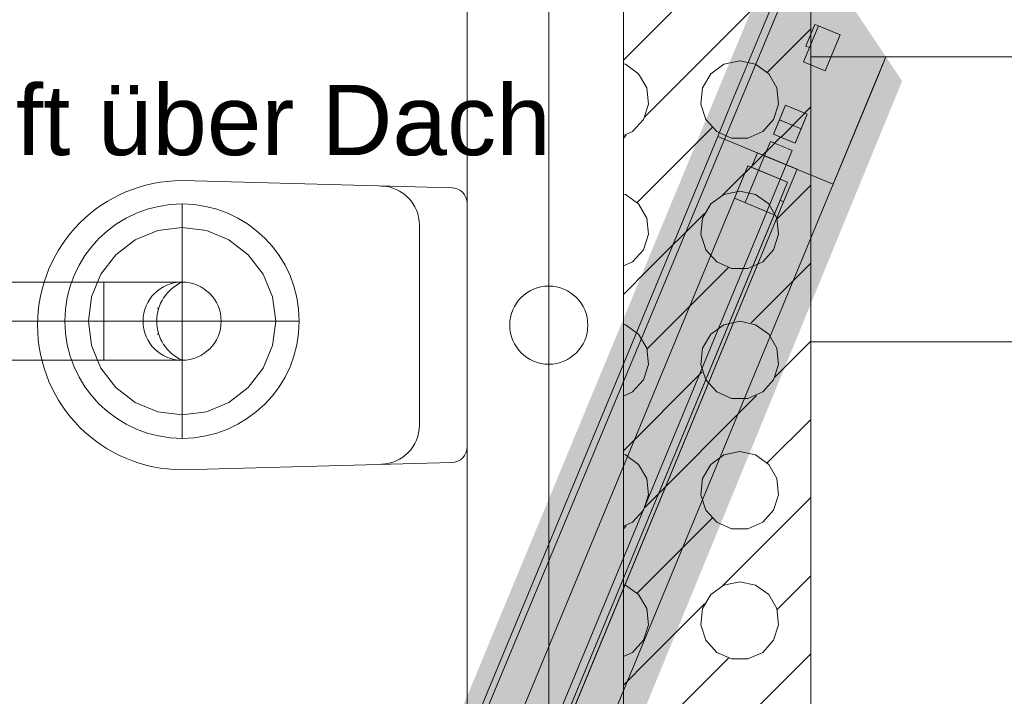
# Model space of a CAD drawing. Header units: metres. Extents: x -79 to 740, y -195 to 69.
# Tile 124 of 183: x 25.795 to 27.055, y 23.453 to 24.319. Entities that reach past the tile are written whole.
import ezdxf

# ---------------------------------------------------------------- set-up
doc = ezdxf.new("R2010")
doc.units = ezdxf.units.M
doc.header["$MEASUREMENT"] = 0
doc.linetypes.add('STRICHPUNKT2', pattern=[12.7, 6.35, -3.175, 0, -3.175])
doc.linetypes.add('Wipeout_Contour', pattern=[1, 0, -1])
for name, color, linetype in [('10 Fassade', 7, 'Continuous'), ('70 Entwässerung_Schmutzwasser', 7, 'Continuous'), ('70 Lüftung', 7, 'Continuous'), ('Abbruch_00 Linien_Kreise_Splines', 7, 'Continuous'), ('Abbruch_00 Schraffuren', 7, 'Continuous'), ('Neubau_00 Schraffuren', 7, 'Continuous'), ('Neubau_10 Wand innen', 7, 'Continuous'), ('Neubau_50 Möblierung', 7, 'Continuous'), ('Neubau_50 Sanitäreinrichtung', 7, 'Continuous')]:
    doc.layers.add(name, color=color, linetype=linetype)
doc.styles.add('ERSTELLTER_STIL_3', font='arial.ttf')
doc.linetypes.add('Abbruch 1', pattern='A,0,[1,995_ARC_240 MEN_GR_EG_2607011.Shx,S=0.001984,R=0,X=0,Y=0],-0.25,0', length=0.25)

# ---------------------------------------------------------------- blocks, each defined once
blk = doc.blocks.new('Garderobe 01 27[35]_1', base_point=(27.2077, 23.007))
at = {"layer": 'Neubau_50 Möblierung', "color": 8, "linetype": 'Continuous', "lineweight": 18}
for p, q in [((27.1877, 23.007), (27.1877, 23.907)), ((27.2077, 23.457), (27.1877, 23.457)), ((27.2077, 23.007), (27.1877, 23.007))]:
    blk.add_line(p, q, dxfattribs=at)
at = {"layer": 'Neubau_50 Möblierung', "color": 8, "linetype": 'Continuous', "lineweight": 18, "flags": 128}
blk.add_lwpolyline([(27.2077, 23.007), (27.2077, 23.907), (26.8077, 23.907), (26.8077, 23.007)], close=True, dxfattribs=at)
blk = doc.blocks.new('Wand WC 27_2')
at = {"layer": 'Neubau_50 Sanitäreinrichtung', "color": 7, "linetype": 'Continuous', "lineweight": 9}
blk.add_line((-0.1281, -0.0612), (0.1281, -0.0612), dxfattribs=at)
at = {"layer": 'Neubau_50 Sanitäreinrichtung', "color": 7, "linetype": 'Continuous', "lineweight": 9, "flags": 128}
blk.add_lwpolyline([(0.185, -0.365), (0.1757, -0.0196, 0.406228), (0.1559, 0), (-0.1559, 0, 0.406228), (-0.1757, -0.0196), (-0.185, -0.365, 1)], format="xyb", close=True, dxfattribs=at)
at = {"layer": 'Neubau_50 Sanitäreinrichtung', "color": 7, "linetype": 'Continuous', "lineweight": 9}
for centre, start, end in [((-0.1281, -0.1112), 89.9987, 178.4527), ((0.1281, -0.1112), 1.5473, 90.0013)]:
    blk.add_arc(centre, 0.05, start, end, dxfattribs=at)
blk = doc.blocks.new('*X629')
at = {"layer": 'Neubau_10 Wand innen', "color": 8, "linetype": 'Continuous', "lineweight": 9}
for p, q in [((26.5677, 24.2677), (26.6688, 24.3688)), ((26.5951, 24.1951), (26.7382, 24.3382)), ((26.752, 24.252), (26.8077, 24.3077)), ((26.7167, 24.2667), (26.6963, 24.2623)), ((26.737, 24.2623), (26.7167, 24.2667)), ((26.5703, 24.2623), (26.5677, 24.2629)), ((26.5872, 24.2501), (26.5703, 24.2623)), ((26.6963, 24.2623), (26.6795, 24.2501)), ((26.7538, 24.2501), (26.737, 24.2623)), ((26.5976, 24.2321), (26.5872, 24.2501)), ((26.6795, 24.2501), (26.6691, 24.2321)), ((26.7642, 24.2321), (26.7538, 24.2501)), ((26.5997, 24.2114), (26.5976, 24.2321)), ((26.6691, 24.2321), (26.6669, 24.2114)), ((26.7664, 24.2114), (26.7642, 24.2321)), ((26.5933, 24.1917), (26.5997, 24.2114)), ((26.6669, 24.2114), (26.6734, 24.1917)), ((26.6951, 24.0951), (26.8077, 24.2077)), ((26.76, 24.1917), (26.7664, 24.2114)), ((26.5794, 24.1762), (26.5933, 24.1917)), ((26.6734, 24.1917), (26.6873, 24.1762)), ((26.7461, 24.1762), (26.76, 24.1917)), ((26.5677, 24.171), (26.5794, 24.1762)), ((26.5854, 24.0854), (26.6813, 24.1813)), ((26.6873, 24.1762), (26.7063, 24.1678)), ((26.7271, 24.1678), (26.7461, 24.1762)), ((26.5677, 24.1677), (26.5715, 24.1715)), ((26.7063, 24.1678), (26.7271, 24.1678)), ((26.7645, 24.0645), (26.8077, 24.1077)), ((26.5703, 24.0957), (26.5677, 24.0962)), ((26.5872, 24.0835), (26.5703, 24.0957)), ((26.6963, 24.0957), (26.6795, 24.0835)), ((26.7167, 24.1), (26.6963, 24.0957)), ((26.737, 24.0957), (26.7167, 24.1)), ((26.7538, 24.0835), (26.737, 24.0957)), ((26.5976, 24.0655), (26.5872, 24.0835)), ((26.6795, 24.0835), (26.6691, 24.0655)), ((26.7642, 24.0655), (26.7538, 24.0835)), ((26.5997, 24.0448), (26.5976, 24.0655)), ((26.6, 24), (26.6715, 24.0715)), ((26.6691, 24.0655), (26.6669, 24.0448)), ((26.7664, 24.0448), (26.7642, 24.0655)), ((26.5933, 24.025), (26.5997, 24.0448)), ((26.6669, 24.0448), (26.6734, 24.025)), ((26.76, 24.025), (26.7664, 24.0448)), ((26.5794, 24.0095), (26.5933, 24.025)), ((26.6734, 24.025), (26.6873, 24.0095)), ((26.7461, 24.0095), (26.76, 24.025)), ((26.5677, 24.0043), (26.5794, 24.0095)), ((26.5677, 23.9677), (26.6, 24)), ((26.5978, 23.8978), (26.7, 24)), ((26.6873, 24.0095), (26.7063, 24.0011)), ((26.7, 24), (26.7022, 24.0022)), ((26.7063, 24.0011), (26.7271, 24.0011)), ((26.7271, 24.0011), (26.7461, 24.0095)), ((26.7312, 23.9312), (26.8, 24)), ((26.8, 24), (26.8077, 24.0077)), ((26.5703, 23.929), (26.5677, 23.9296)), ((26.5872, 23.9168), (26.5703, 23.929)), ((26.6963, 23.929), (26.6795, 23.9168)), ((26.7167, 23.9333), (26.6963, 23.929)), ((26.737, 23.929), (26.7167, 23.9333)), ((26.7538, 23.9168), (26.737, 23.929)), ((26.5976, 23.8988), (26.5872, 23.9168)), ((26.6795, 23.9168), (26.6691, 23.8988)), ((26.7642, 23.8988), (26.7538, 23.9168)), ((26.7618, 23.8618), (26.8077, 23.9077)), ((26.5997, 23.8781), (26.5976, 23.8988)), ((26.6691, 23.8988), (26.6669, 23.8781)), ((26.7664, 23.8781), (26.7642, 23.8988)), ((26.5933, 23.8583), (26.5997, 23.8781)), ((26.6669, 23.8781), (26.6734, 23.8583)), ((26.76, 23.8583), (26.7664, 23.8781)), ((26.5677, 23.7677), (26.6688, 23.8688)), ((26.5794, 23.8429), (26.5933, 23.8583)), ((26.6734, 23.8583), (26.6873, 23.8429)), ((26.7461, 23.8429), (26.76, 23.8583)), ((26.5677, 23.8377), (26.5794, 23.8429)), ((26.5951, 23.6951), (26.7382, 23.8382)), ((26.6873, 23.8429), (26.7063, 23.8344)), ((26.7271, 23.8344), (26.7461, 23.8429)), ((26.7063, 23.8344), (26.7271, 23.8344)), ((26.752, 23.752), (26.8077, 23.8077)), ((26.5703, 23.7623), (26.5677, 23.7629)), ((26.5872, 23.7501), (26.5703, 23.7623)), ((26.6963, 23.7623), (26.6795, 23.7501)), ((26.7167, 23.7667), (26.6963, 23.7623)), ((26.737, 23.7623), (26.7167, 23.7667)), ((26.7538, 23.7501), (26.737, 23.7623)), ((26.5976, 23.7321), (26.5872, 23.7501)), ((26.6795, 23.7501), (26.6691, 23.7321)), ((26.7642, 23.7321), (26.7538, 23.7501)), ((26.5997, 23.7114), (26.5976, 23.7321)), ((26.6691, 23.7321), (26.6669, 23.7114)), ((26.7664, 23.7114), (26.7642, 23.7321)), ((26.5933, 23.6917), (26.5997, 23.7114)), ((26.6669, 23.7114), (26.6734, 23.6917)), ((26.76, 23.6917), (26.7664, 23.7114)), ((26.6951, 23.5951), (26.8077, 23.7077)), ((26.5794, 23.6762), (26.5933, 23.6917)), ((26.6734, 23.6917), (26.6873, 23.6762)), ((26.7461, 23.6762), (26.76, 23.6917)), ((26.5677, 23.671), (26.5794, 23.6762)), ((26.5854, 23.5854), (26.6813, 23.6813)), ((26.6873, 23.6762), (26.7063, 23.6678)), ((26.7271, 23.6678), (26.7461, 23.6762)), ((26.5677, 23.6677), (26.5715, 23.6715)), ((26.7063, 23.6678), (26.7271, 23.6678)), ((26.7167, 23.6), (26.6963, 23.5957)), ((26.737, 23.5957), (26.7167, 23.6)), ((26.7645, 23.5645), (26.8077, 23.6077)), ((26.5703, 23.5957), (26.5677, 23.5962)), ((26.5872, 23.5835), (26.5703, 23.5957)), ((26.6963, 23.5957), (26.6795, 23.5835)), ((26.7538, 23.5835), (26.737, 23.5957)), ((26.5976, 23.5655), (26.5872, 23.5835)), ((26.6, 23.5), (26.6715, 23.5715)), ((26.6795, 23.5835), (26.6691, 23.5655)), ((26.7642, 23.5655), (26.7538, 23.5835)), ((26.5997, 23.5448), (26.5976, 23.5655)), ((26.6691, 23.5655), (26.6669, 23.5448)), ((26.7664, 23.5448), (26.7642, 23.5655)), ((26.5933, 23.525), (26.5997, 23.5448)), ((26.6669, 23.5448), (26.6734, 23.525)), ((26.76, 23.525), (26.7664, 23.5448)), ((26.5794, 23.5095), (26.5933, 23.525)), ((26.6734, 23.525), (26.6873, 23.5095)), ((26.7461, 23.5095), (26.76, 23.525)), ((26.5677, 23.5043), (26.5794, 23.5095)), ((26.6873, 23.5095), (26.7063, 23.5011)), ((26.7271, 23.5011), (26.7461, 23.5095)), ((26.5677, 23.4677), (26.6, 23.5)), ((26.5978, 23.3978), (26.7, 23.5)), ((26.7, 23.5), (26.7022, 23.5022)), ((26.7063, 23.5011), (26.7271, 23.5011)), ((26.7312, 23.4312), (26.8, 23.5)), ((26.8, 23.5), (26.8077, 23.5077))]:
    blk.add_line(p, q, dxfattribs=at)

msp = doc.modelspace()

# ---------------------------------------------------------------- linework, layer by layer
at = {"layer": '10 Fassade', "color": 7, "linetype": 'Continuous', "lineweight": 13}
for p, q in [((26.7459, 24.3086), (26.7076, 24.2162)), ((26.7459, 24.3086), (26.7076, 24.2162)), ((26.9038, 24.2719), (26.8937, 24.2474)), ((26.9304, 24.2719), (26.9038, 24.2719)), ((27.0304, 24.2719), (26.9304, 24.2719)), ((27.0304, 24.2719), (26.9304, 24.2719)), ((27.0804, 24.2719), (27.0304, 24.2719)), ((27.0804, 24.2719), (27.0304, 24.2719)), ((26.8937, 24.2474), (26.8554, 24.155)), ((26.8937, 24.2474), (26.8554, 24.155))]:
    msp.add_line(p, q, dxfattribs=at)
at = {"layer": '10 Fassade', "color": 7, "linetype": 'Continuous', "lineweight": 9}
for p, q in [((26.9038, 24.2719), (26.8937, 24.2474)), ((26.9304, 24.2719), (26.9038, 24.2719))]:
    msp.add_line(p, q, dxfattribs=at)
at = {"layer": '70 Lüftung', "color": 253, "linetype": 'STRICHPUNKT2', "lineweight": 18, "true_color": 0xaaaaaa}
for p, q in [((26.0028, 24.0835), (26.0028, 23.7835)), ((26.1528, 23.9335), (25.8528, 23.9335))]:
    msp.add_line(p, q, dxfattribs=at)
at = {"layer": '70 Lüftung', "color": 253, "linetype": 'Continuous', "lineweight": 18, "true_color": 0xaaaaaa}
for p, q in [((26.0028, 24.0535), (25.9717, 24.0494)), ((26.0339, 24.0494), (26.0028, 24.0535)), ((25.9717, 24.0494), (25.9428, 24.0374)), ((26.0628, 24.0374), (26.0339, 24.0494)), ((25.9428, 24.0374), (25.9179, 24.0183)), ((26.0876, 24.0183), (26.0628, 24.0374)), ((25.9179, 24.0183), (25.8989, 23.9935)), ((26.1067, 23.9935), (26.0876, 24.0183)), ((25.8989, 23.9935), (25.8869, 23.9645)), ((26.1187, 23.9645), (26.1067, 23.9935)), ((25.8869, 23.9645), (25.8828, 23.9335)), ((26.1228, 23.9335), (26.1187, 23.9645)), ((25.9707, 23.9501), (25.9729, 23.9501)), ((25.8828, 23.9335), (25.8869, 23.9024)), ((26.0028, 23.9335), (26.0028, 23.9335)), ((26.1187, 23.9024), (26.1228, 23.9335)), ((25.9707, 23.9168), (25.9729, 23.9168)), ((25.8869, 23.9024), (25.8989, 23.8735)), ((26.1067, 23.8735), (26.1187, 23.9024)), ((25.8989, 23.8735), (25.9179, 23.8486)), ((26.0876, 23.8486), (26.1067, 23.8735)), ((25.9179, 23.8486), (25.9428, 23.8295)), ((26.0628, 23.8295), (26.0876, 23.8486)), ((25.9428, 23.8295), (25.9717, 23.8175)), ((26.0339, 23.8175), (26.0628, 23.8295)), ((25.9717, 23.8175), (26.0028, 23.8135)), ((26.0028, 23.8135), (26.0339, 23.8175))]:
    msp.add_line(p, q, dxfattribs=at)
at = {"layer": '70 Lüftung', "color": 2, "linetype": 'Continuous', "lineweight": 18}
for p, q in [((25.9028, 23.9835), (25.5091, 23.9835)), ((25.9028, 23.8835), (25.9028, 23.9835)), ((25.9028, 23.9835), (25.9287, 23.9835)), ((25.9028, 23.9542), (25.9028, 23.9835)), ((25.9287, 23.9835), (25.9528, 23.9835)), ((25.9528, 23.9835), (25.9735, 23.9835)), ((25.9735, 23.9835), (25.9894, 23.9835)), ((25.9894, 23.9835), (25.9994, 23.9835)), ((25.9994, 23.9835), (26.0028, 23.9835)), ((25.9028, 23.9127), (25.9028, 23.9542)), ((25.9707, 23.9501), (25.9729, 23.9501)), ((25.9028, 23.8835), (25.9028, 23.9127)), ((25.9707, 23.9168), (25.9729, 23.9168)), ((25.5091, 23.8835), (25.9028, 23.8835)), ((25.9028, 23.8835), (25.9287, 23.8835)), ((25.9287, 23.8835), (25.9528, 23.8835)), ((25.9528, 23.8835), (25.9735, 23.8835)), ((25.9735, 23.8835), (25.9894, 23.8835)), ((25.9894, 23.8835), (25.9994, 23.8835)), ((25.9994, 23.8835), (26.0028, 23.8835))]:
    msp.add_line(p, q, dxfattribs=at)
at = {"layer": '70 Lüftung', "color": 2, "linetype": 'STRICHPUNKT2', "lineweight": 18}
for p, q in [((25.5091, 23.9335), (25.9028, 23.9335)), ((25.9028, 23.9335), (26.0028, 23.9335))]:
    msp.add_line(p, q, dxfattribs=at)
at = {"layer": '70 Lüftung', "color": 253, "linetype": 'Continuous', "lineweight": 18, "true_color": 0xaaaaaa}
for radius in [0.15, 0.05]:
    msp.add_circle((26.0028, 23.9335), radius, dxfattribs=at)
at = {"layer": '70 Lüftung', "color": 2, "linetype": 'Continuous', "lineweight": 18}
msp.add_circle((26.0028, 23.9335), 0.05, dxfattribs=at)
at = {"layer": '70 Lüftung', "color": 253, "linetype": 'Continuous', "lineweight": 18, "true_color": 0xaaaaaa}
msp.add_arc((26.025, 23.9335), 0.0547, 113.9523, 246.0477, dxfattribs=at)
at = {"layer": '70 Lüftung', "color": 2, "linetype": 'Continuous', "lineweight": 18}
msp.add_arc((26.025, 23.9335), 0.0547, 113.9523, 246.0477, dxfattribs=at)

# ---------------------------------------------------------------- wipeouts: each hides what was drawn before it
at = {"color": 254, "linetype": 'Wipeout_Contour', "lineweight": 0, "ltscale": 144.733581}
msp.add_wipeout([(26.7983, 24.2653), (26.826, 24.2538), (26.8451, 24.3), (26.8174, 24.3114)], dxfattribs=at).dxf.layer = '10 Fassade'
at = {"color": 254, "linetype": 'Wipeout_Contour', "lineweight": 0, "ltscale": 142.202096}
msp.add_wipeout([(26.3448, 23.1705), (26.7485, 24.1451), (26.6885, 24.17), (26.2847, 23.1953)], dxfattribs=at).dxf.layer = '10 Fassade'

# ---------------------------------------------------------------- next in the draw order: hatches: boundary and pattern name
at = {"layer": '10 Fassade', "linetype": 'Continuous', "lineweight": 0, "true_color": 0x000000}
msp.add_hatch(color=18, dxfattribs=at).paths.add_polyline_path([(26.8128, 24.3134), (26.8013, 24.2856), (26.8059, 24.2837), (26.8174, 24.3114)])

# ---------------------------------------------------------------- next in the draw order: linework, layer by layer
at = {"layer": '10 Fassade', "color": 7, "linetype": 'Continuous', "lineweight": 9}
for p, q in [((26.7969, 24.4319), (26.7459, 24.3086)), ((26.8128, 24.3134), (26.8013, 24.2856)), ((26.8174, 24.3114), (26.8059, 24.2837)), ((26.8128, 24.3134), (26.8174, 24.3114)), ((26.8174, 24.3114), (26.8451, 24.3)), ((26.8451, 24.3), (26.8336, 24.2722))]:
    msp.add_line(p, q, dxfattribs=at)
at = {"layer": '10 Fassade', "color": 7, "linetype": 'Continuous', "lineweight": 13}
for p, q in [((26.8059, 24.2837), (26.7983, 24.2653)), ((26.8013, 24.2856), (26.8059, 24.2837)), ((26.7983, 24.2653), (26.826, 24.2538)), ((26.8336, 24.2722), (26.826, 24.2538)), ((26.7076, 24.2162), (26.6885, 24.17))]:
    msp.add_line(p, q, dxfattribs=at)
at = {"layer": '10 Fassade', "color": 7, "linetype": 'Continuous', "lineweight": 9, "flags": 128}
msp.add_lwpolyline([(26.8451, 24.3), (26.8174, 24.3114), (26.7983, 24.2653), (26.826, 24.2538)], close=True, dxfattribs=at)

# ---------------------------------------------------------------- next in the draw order: wipeouts: each hides what was drawn before it
at = {"color": 254, "linetype": 'Wipeout_Contour', "lineweight": 0, "ltscale": 142.288195}
msp.add_wipeout([(26.3448, 23.1705), (26.3725, 23.159), (26.7762, 24.1337), (26.7485, 24.1451)], dxfattribs=at).dxf.layer = '10 Fassade'

# ---------------------------------------------------------------- next in the draw order: wipeouts: each hides what was drawn before it
at = {"color": 254, "linetype": 'Wipeout_Contour', "lineweight": 0, "ltscale": 144.733581}
msp.add_wipeout([(26.7983, 24.2653), (26.826, 24.2538), (26.8451, 24.3), (26.8174, 24.3114)], dxfattribs=at).dxf.layer = '10 Fassade'
at = {"color": 254, "linetype": 'Wipeout_Contour', "lineweight": 0, "ltscale": 142.367576}
msp.add_wipeout([(26.7762, 24.1337), (26.3725, 23.159), (26.4326, 23.1341), (26.8363, 24.1088)], dxfattribs=at).dxf.layer = '10 Fassade'

# ---------------------------------------------------------------- next in the draw order: hatches: boundary and pattern name
at = {"layer": '10 Fassade', "linetype": 'Continuous', "lineweight": 0, "true_color": 0x000000}
msp.add_hatch(color=18, dxfattribs=at).paths.add_polyline_path([(26.8128, 24.3134), (26.8013, 24.2856), (26.8059, 24.2837), (26.8174, 24.3114)])

# ---------------------------------------------------------------- next in the draw order: linework, layer by layer
at = {"layer": '10 Fassade', "color": 7, "linetype": 'Continuous', "lineweight": 13}
for p, q in [((26.7969, 24.4319), (26.7459, 24.3086)), ((26.8128, 24.3134), (26.8013, 24.2856)), ((26.8174, 24.3114), (26.8059, 24.2837)), ((26.8128, 24.3134), (26.8174, 24.3114)), ((26.8174, 24.3114), (26.8451, 24.3)), ((26.8451, 24.3), (26.8336, 24.2722)), ((26.8059, 24.2837), (26.7983, 24.2653)), ((26.8013, 24.2856), (26.8059, 24.2837)), ((26.7983, 24.2653), (26.826, 24.2538)), ((26.8336, 24.2722), (26.826, 24.2538)), ((26.8554, 24.155), (26.8363, 24.1088))]:
    msp.add_line(p, q, dxfattribs=at)
at = {"layer": '10 Fassade', "color": 7, "linetype": 'Continuous', "lineweight": 13, "flags": 128}
msp.add_lwpolyline([(26.8451, 24.3), (26.8174, 24.3114), (26.7983, 24.2653), (26.826, 24.2538)], close=True, dxfattribs=at)
at = {"layer": '10 Fassade', "color": 7, "linetype": 'Continuous', "lineweight": 9, "flags": 128}
for points in [[(26.1144, 22.7842), (26.2847, 23.1953), (26.6885, 24.17)], [(26.2623, 22.723), (26.4326, 23.1341), (26.8363, 24.1088)]]:
    msp.add_lwpolyline(points, dxfattribs=at)

# ---------------------------------------------------------------- next in the draw order: wipeouts: each hides what was drawn before it
at = {"color": 254, "linetype": 'Wipeout_Contour', "lineweight": 0, "ltscale": 144.200586}
msp.add_wipeout([(26.7562, 24.1636), (26.7485, 24.1451), (26.7707, 24.136), (26.7783, 24.1544)], dxfattribs=at).dxf.layer = '10 Fassade'

# ---------------------------------------------------------------- next in the draw order: linework, layer by layer
at = {"layer": '10 Fassade', "color": 7, "linetype": 'Continuous', "lineweight": 13}
msp.add_line((26.6885, 24.17), (26.7485, 24.1451), dxfattribs=at)
at = {"layer": '10 Fassade', "color": 7, "linetype": 'Continuous', "lineweight": 9, "flags": 128}
msp.add_lwpolyline([(26.7485, 24.1451), (26.3448, 23.1705), (26.1745, 22.7593)], dxfattribs=at)

# ---------------------------------------------------------------- next in the draw order: wipeouts: each hides what was drawn before it
at = {"color": 254, "linetype": 'Wipeout_Contour', "lineweight": 0, "ltscale": 144.352798}
msp.add_wipeout([(26.76, 24.1729), (26.7877, 24.1614), (26.803, 24.1983), (26.7753, 24.2098)], dxfattribs=at).dxf.layer = '10 Fassade'
at = {"color": 254, "linetype": 'Wipeout_Contour', "lineweight": 0, "ltscale": 144.235365}
msp.add_wipeout([(26.7707, 24.136), (26.7762, 24.1337), (26.7839, 24.1521), (26.7783, 24.1544)], dxfattribs=at).dxf.layer = '10 Fassade'

# ---------------------------------------------------------------- next in the draw order: linework, layer by layer
at = {"layer": '10 Fassade', "color": 7, "linetype": 'Continuous', "lineweight": 13}
for p, q in [((26.7753, 24.2098), (26.7677, 24.1913)), ((26.7753, 24.2098), (26.803, 24.1983)), ((26.7677, 24.1913), (26.76, 24.1729)), ((26.803, 24.1983), (26.7954, 24.1799)), ((26.7954, 24.1799), (26.7877, 24.1614)), ((26.7562, 24.1636), (26.7485, 24.1451)), ((26.7562, 24.1636), (26.7839, 24.1521)), ((26.76, 24.1729), (26.7877, 24.1614)), ((26.7839, 24.1521), (26.7762, 24.1337)), ((26.7762, 24.1337), (26.8363, 24.1088))]:
    msp.add_line(p, q, dxfattribs=at)
at = {"layer": '10 Fassade', "color": 7, "linetype": 'Continuous', "lineweight": 9, "flags": 128}
msp.add_lwpolyline([(26.803, 24.1983), (26.7753, 24.2098), (26.76, 24.1729), (26.7877, 24.1614)], close=True, dxfattribs=at)
for points in [[(26.7677, 24.1913), (26.7954, 24.1799)], [(26.7485, 24.1451), (26.7762, 24.1337)], [(26.7762, 24.1337), (26.3725, 23.159), (26.2022, 22.7478)]]:
    msp.add_lwpolyline(points, dxfattribs=at)

# ---------------------------------------------------------------- next in the draw order: wipeouts: each hides what was drawn before it
at = {"color": 254, "linetype": 'Wipeout_Contour', "lineweight": 0, "ltscale": 141.483537}
msp.add_wipeout([(26.7606, 24.0698), (26.7098, 24.0908), (26.1855, 22.8251), (26.2363, 22.8041)], dxfattribs=at).dxf.layer = '10 Fassade'

# ---------------------------------------------------------------- next in the draw order: wipeouts: each hides what was drawn before it
at = {"color": 254, "linetype": 'Wipeout_Contour', "lineweight": 0, "ltscale": 141.541252}
msp.add_wipeout([(26.2333, 22.7837), (26.7729, 24.0864), (26.7683, 24.0883), (26.2287, 22.7856)], dxfattribs=at).dxf.layer = '10 Fassade'

# ---------------------------------------------------------------- next in the draw order: linework, layer by layer
at = {"layer": '10 Fassade', "color": 7, "linetype": 'Continuous', "lineweight": 13}
for p, q in [((26.7098, 24.0908), (26.1855, 22.8251)), ((26.7514, 24.0736), (26.2271, 22.8079)), ((26.2363, 22.8041), (26.7606, 24.0698))]:
    msp.add_line(p, q, dxfattribs=at)
at = {"layer": '10 Fassade', "color": 7, "linetype": 'Continuous', "lineweight": 13, "flags": 128}
for points in [[(26.7393, 24.149), (26.7316, 24.1305), (26.7778, 24.1114), (26.7683, 24.0883), (26.7729, 24.0864), (26.7901, 24.1279)], [(26.727, 24.1324), (26.7098, 24.0908), (26.7606, 24.0698), (26.7778, 24.1114)], [(26.2333, 22.7837), (26.7729, 24.0864), (26.7683, 24.0883), (26.2287, 22.7856)]]:
    msp.add_lwpolyline(points, close=True, dxfattribs=at)

# ---------------------------------------------------------------- next in the draw order: wipeouts: each hides what was drawn before it
at = {"color": 254, "linetype": 'Wipeout_Contour', "lineweight": 0, "ltscale": 142.202096}
msp.add_wipeout([(26.3448, 23.1705), (26.7485, 24.1451), (26.6885, 24.17), (26.2847, 23.1953)], dxfattribs=at).dxf.layer = '10 Fassade'

# ---------------------------------------------------------------- next in the draw order: linework, layer by layer
at = {"layer": '10 Fassade', "color": 7, "linetype": 'Continuous', "lineweight": 13}
msp.add_line((26.7076, 24.2162), (26.6885, 24.17), dxfattribs=at)

# ---------------------------------------------------------------- next in the draw order: wipeouts: each hides what was drawn before it
at = {"color": 254, "linetype": 'Wipeout_Contour', "lineweight": 0, "ltscale": 142.288195}
msp.add_wipeout([(26.3448, 23.1705), (26.3725, 23.159), (26.7762, 24.1337), (26.7485, 24.1451)], dxfattribs=at).dxf.layer = '10 Fassade'

# ---------------------------------------------------------------- next in the draw order: texts
at = {"layer": '70 Lüftung', "color": 7, "linetype": 'Continuous', "lineweight": 9, "insert": (25.4686, 24.236), "char_height": 0.09, "attachment_point": 1, "style": 'ERSTELLTER_STIL_3'}
msp.add_mtext('\\A1;{\\pql;\\fArial|b0|i0|c0|p0;\\W1.000000;Fortluft über Dach}', dxfattribs=at)

# ---------------------------------------------------------------- next in the draw order: wipeouts: each hides what was drawn before it
at = {"color": 254, "linetype": 'Wipeout_Contour', "lineweight": 0, "ltscale": 142.367576}
msp.add_wipeout([(26.7762, 24.1337), (26.3725, 23.159), (26.4326, 23.1341), (26.8363, 24.1088)], dxfattribs=at).dxf.layer = '10 Fassade'

# ---------------------------------------------------------------- next in the draw order: linework, layer by layer
at = {"layer": '10 Fassade', "color": 7, "linetype": 'Continuous', "lineweight": 13}
msp.add_line((26.8554, 24.155), (26.8363, 24.1088), dxfattribs=at)
at = {"layer": '10 Fassade', "color": 7, "linetype": 'Continuous', "lineweight": 13, "flags": 128}
for points in [[(26.1144, 22.7842), (26.2847, 23.1953), (26.6885, 24.17)], [(26.2623, 22.723), (26.4326, 23.1341), (26.8363, 24.1088)]]:
    msp.add_lwpolyline(points, dxfattribs=at)

# ---------------------------------------------------------------- next in the draw order: block references
at = {"layer": 'Neubau_50 Möblierung', "color": 8, "linetype": 'Continuous', "lineweight": 18}
msp.add_blockref('Garderobe 01 27[35]_1', (27.2077, 23.007), dxfattribs=at)

# ---------------------------------------------------------------- next in the draw order: wipeouts: each hides what was drawn before it
at = {"color": 254, "linetype": 'Wipeout_Contour', "lineweight": 0, "ltscale": 144.200586}
msp.add_wipeout([(26.7562, 24.1636), (26.7485, 24.1451), (26.7707, 24.136), (26.7783, 24.1544)], dxfattribs=at).dxf.layer = '10 Fassade'

# ---------------------------------------------------------------- next in the draw order: linework, layer by layer
at = {"layer": '10 Fassade', "color": 7, "linetype": 'Continuous', "lineweight": 13}
msp.add_line((26.6885, 24.17), (26.7485, 24.1451), dxfattribs=at)
at = {"layer": '10 Fassade', "color": 7, "linetype": 'Continuous', "lineweight": 13, "flags": 128}
msp.add_lwpolyline([(26.7485, 24.1451), (26.3448, 23.1705), (26.1745, 22.7593)], dxfattribs=at)

# ---------------------------------------------------------------- next in the draw order: wipeouts: each hides what was drawn before it
at = {"color": 254, "linetype": 'Wipeout_Contour', "lineweight": 0, "ltscale": 144.352798}
msp.add_wipeout([(26.76, 24.1729), (26.7877, 24.1614), (26.803, 24.1983), (26.7753, 24.2098)], dxfattribs=at).dxf.layer = '10 Fassade'
at = {"color": 254, "linetype": 'Wipeout_Contour', "lineweight": 0, "ltscale": 144.235365}
msp.add_wipeout([(26.7707, 24.136), (26.7762, 24.1337), (26.7839, 24.1521), (26.7783, 24.1544)], dxfattribs=at).dxf.layer = '10 Fassade'

# ---------------------------------------------------------------- next in the draw order: linework, layer by layer
at = {"layer": '10 Fassade', "color": 7, "linetype": 'Continuous', "lineweight": 13}
for p, q in [((26.7753, 24.2098), (26.7677, 24.1913)), ((26.7753, 24.2098), (26.803, 24.1983)), ((26.7677, 24.1913), (26.76, 24.1729)), ((26.803, 24.1983), (26.7954, 24.1799)), ((26.7954, 24.1799), (26.7877, 24.1614)), ((26.7562, 24.1636), (26.7485, 24.1451)), ((26.7562, 24.1636), (26.7839, 24.1521)), ((26.76, 24.1729), (26.7877, 24.1614)), ((26.7839, 24.1521), (26.7762, 24.1337)), ((26.7762, 24.1337), (26.8363, 24.1088))]:
    msp.add_line(p, q, dxfattribs=at)
at = {"layer": '10 Fassade', "color": 7, "linetype": 'Continuous', "lineweight": 13, "flags": 128}
msp.add_lwpolyline([(26.803, 24.1983), (26.7753, 24.2098), (26.76, 24.1729), (26.7877, 24.1614)], close=True, dxfattribs=at)
for points in [[(26.7677, 24.1913), (26.7954, 24.1799)], [(26.7485, 24.1451), (26.7762, 24.1337)], [(26.7762, 24.1337), (26.3725, 23.159), (26.2022, 22.7478)]]:
    msp.add_lwpolyline(points, dxfattribs=at)
at = {"layer": 'Neubau_10 Wand innen', "color": 7, "linetype": 'Continuous', "lineweight": 9, "flags": 128}
msp.add_lwpolyline([(26.8077, 20.196), (26.8077, 24.4583)], dxfattribs=at)

# ---------------------------------------------------------------- next in the draw order: wipeouts: each hides what was drawn before it
at = {"color": 254, "linetype": 'Wipeout_Contour', "lineweight": 0, "ltscale": 141.483537}
msp.add_wipeout([(26.7606, 24.0698), (26.7098, 24.0908), (26.1855, 22.8251), (26.2363, 22.8041)], dxfattribs=at).dxf.layer = '10 Fassade'

# ---------------------------------------------------------------- next in the draw order: wipeouts: each hides what was drawn before it
at = {"color": 254, "linetype": 'Wipeout_Contour', "lineweight": 0, "ltscale": 141.541252}
msp.add_wipeout([(26.2333, 22.7837), (26.7729, 24.0864), (26.7683, 24.0883), (26.2287, 22.7856)], dxfattribs=at).dxf.layer = '10 Fassade'

# ---------------------------------------------------------------- next in the draw order: hatches: boundary and pattern name
at = {"layer": 'Abbruch_00 Schraffuren', "linetype": 'Continuous', "lineweight": 0, "true_color": 0xffffff}
msp.add_hatch(color=7, dxfattribs=at).paths.add_polyline_path([(20.676, 20.162), (25.2682, 20.2004), (26.9246, 24.2409), (26.7822, 24.454), (25.0968, 20.3852), (20.676, 20.3852)])

# ---------------------------------------------------------------- next in the draw order: linework, layer by layer
at = {"layer": '10 Fassade', "color": 7, "linetype": 'Continuous', "lineweight": 13}
for p, q in [((26.7098, 24.0908), (26.1855, 22.8251)), ((26.7514, 24.0736), (26.2271, 22.8079)), ((26.2363, 22.8041), (26.7606, 24.0698))]:
    msp.add_line(p, q, dxfattribs=at)
at = {"layer": '10 Fassade', "color": 7, "linetype": 'Continuous', "lineweight": 13, "flags": 128}
for points in [[(26.7393, 24.149), (26.7316, 24.1305), (26.7778, 24.1114), (26.7683, 24.0883), (26.7729, 24.0864), (26.7901, 24.1279)], [(26.727, 24.1324), (26.7098, 24.0908), (26.7606, 24.0698), (26.7778, 24.1114)], [(26.2333, 22.7837), (26.7729, 24.0864), (26.7683, 24.0883), (26.2287, 22.7856)]]:
    msp.add_lwpolyline(points, close=True, dxfattribs=at)
at = {"layer": '70 Entwässerung_Schmutzwasser', "color": 34, "linetype": 'Continuous', "lineweight": 18, "true_color": 0xa85100}
msp.add_line((26.4722, 20.8006), (26.4722, 32.6601), dxfattribs=at)
msp.add_circle((26.4722, 23.9284), 0.05, dxfattribs=at)
at = {"layer": 'Abbruch_00 Linien_Kreise_Splines', "color": 40, "linetype": 'Abbruch 1', "lineweight": 9, "true_color": 0xe6c200}
msp.add_lwpolyline([(26.8077, 24.4319), (25.1112, 20.3622), (20.7313, 20.3622), (20.7313, 20.2022), (25.2181, 20.2022), (26.9039, 24.2719), (26.8077, 24.2719), (26.9039, 24.2719)], dxfattribs=at)
at = {"layer": 'Neubau_00 Schraffuren', "color": 7, "linetype": 'Continuous', "lineweight": 9, "flags": 128}
msp.add_lwpolyline([(26.5678, 24.4583), (26.5678, 20.3157), (26.3677, 20.3157), (26.3678, 24.4583)], close=True, dxfattribs=at)
at = {"layer": 'Neubau_10 Wand innen', "color": 7, "linetype": 'Continuous', "lineweight": 9, "flags": 128}
msp.add_lwpolyline([(26.5677, 24.4583), (26.5677, 20.196)], dxfattribs=at)

# ---------------------------------------------------------------- next in the draw order: block references
at = {"layer": 'Neubau_10 Wand innen', "color": 7, "lineweight": 9}
msp.add_blockref('*X629', (0, 0), dxfattribs=at)
at = {"layer": 'Neubau_50 Sanitäreinrichtung', "color": 7, "linetype": 'Continuous', "lineweight": 13, "rotation": 269.9992651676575}
msp.add_blockref('Wand WC 27_2', (26.3678, 23.9284), dxfattribs=at)

doc.saveas('drawing.dxf')
